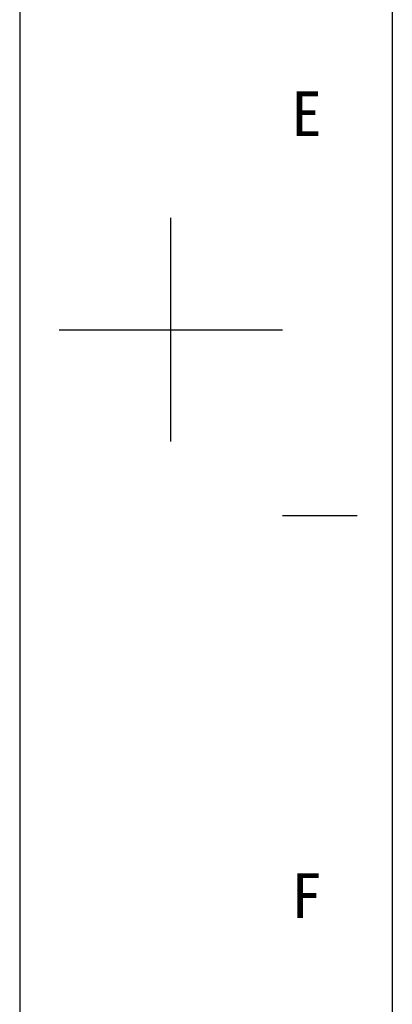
# Model space of a CAD drawing. Header units: millimetres. Extents: x 0 to 594, y 0 to 420.
# Tile 6 of 56: x 0 to 25, y 125 to 191. Entities that reach past the tile are written whole.
import ezdxf

# ---------------------------------------------------------------- set-up
doc = ezdxf.new("R2010")
doc.units = ezdxf.units.MM
doc.header["$LTSCALE"] = 32.67
doc.layers.get('0').update_dxf_attribs({"linetype": 'CONTINUOUS'})
doc.styles.add('TEXTSTYLE_2', font='simfang.ttf')

msp = doc.modelspace()

# ---------------------------------------------------------------- linework, layer by layer
at = {"color": 7}
for p, q in [((0, 420), (0, 0)), ((25, 410), (25, 10)), ((10.1373, 162.4978), (10.1373, 177.4976)), ((2.6374, 169.9977), (17.6372, 169.9977)), ((22.6375, 157.4979), (17.6376, 157.4979))]:
    msp.add_line(p, q, dxfattribs=at)

# ---------------------------------------------------------------- texts
at = {"color": 3, "style": 'TEXTSTYLE_2'}
for s, p in [('E', (18.2264, 182.9938)), ('F', (18.2264, 130.4938))]:
    msp.add_text(s, height=3, dxfattribs=at).set_placement(p)

doc.saveas('drawing.dxf')
